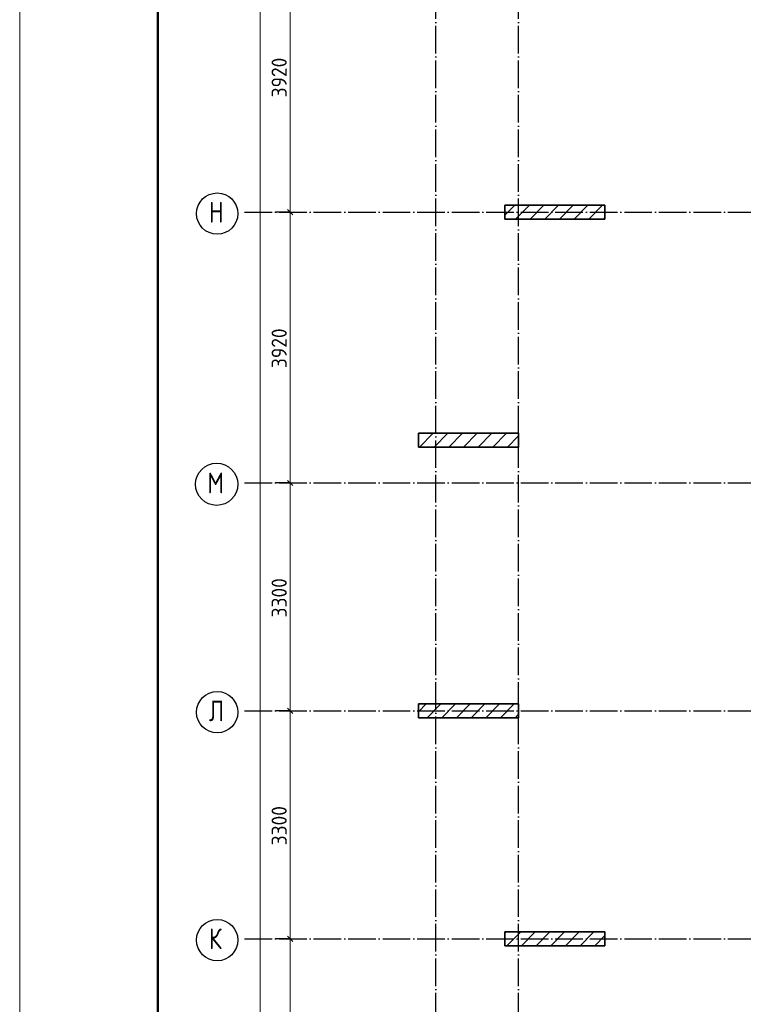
# Model space of a CAD drawing. Header units: millimetres. Extents: x -49773 to 2322955, y -3321 to 58485.
# Tile 62 of 256: x 261450 to 271930, y 34096 to 48353. Entities that reach past the tile are written whole.
import ezdxf

# ---------------------------------------------------------------- set-up
doc = ezdxf.new("R2010")
doc.units = ezdxf.units.MM
doc.linetypes.add('______11', pattern=[500, 400, -50, 0, -50])
doc.linetypes.add('______5', pattern=[1100, 800, -100, 100, -100])
doc.layers.add('Standard', color=7, linetype='Continuous', lineweight=25)
doc.layers.add('Размерная линия_ общее', color=7, linetype='Continuous', lineweight=13)
doc.layers.add('Осевая линия_ общее', color=7, linetype='______5', lineweight=13, true_color=0xa0a0a0)
doc.styles.add('ISOCPEUR', font='txt')

msp = doc.modelspace()

# ---------------------------------------------------------------- linework, layer by layer
at = {"color": 7, "linetype": 'Continuous', "lineweight": 35, "transparency": 33554687}
for p, q in [((269926.6, 45664.9), (268476.6, 45664.9)), ((268476.6, 45664.9), (268476.6, 45464.9)), ((269926.6, 45464.9), (269926.6, 45664.9)), ((268476.6, 45464.9), (269926.6, 45464.9)), ((268676.6, 42364.9), (267226.6, 42364.9)), ((267226.6, 42364.9), (267226.6, 42164.9)), ((268676.6, 42164.9), (268676.6, 42364.9)), ((267226.6, 42164.9), (268676.6, 42164.9)), ((268676.6, 38444.9), (267226.6, 38444.9)), ((267226.6, 38444.9), (267226.6, 38244.9)), ((268676.6, 38244.9), (268676.6, 38444.9)), ((267226.6, 38244.9), (268676.6, 38244.9)), ((269926.6, 35144.9), (268476.6, 35144.9)), ((268476.6, 35144.9), (268476.6, 34944.9)), ((269926.6, 34944.9), (269926.6, 35144.9)), ((268476.6, 34944.9), (269926.6, 34944.9))]:
    msp.add_line(p, q, dxfattribs=at)
at = {"color": 253, "linetype": '______5', "lineweight": 18, "true_color": 0xababab, "transparency": 33554687}
for p, q in [((268476.6, 45522.4), (268619.1, 45664.9)), ((268843.4, 45464.9), (269043.4, 45664.9)), ((269267.6, 45464.9), (269467.6, 45664.9)), ((269691.9, 45464.9), (269891.9, 45664.9)), ((267240.4, 42164.9), (267440.4, 42364.9)), ((267664.7, 42164.9), (267864.7, 42364.9)), ((268089, 42164.9), (268289, 42364.9)), ((268513.2, 42164.9), (268676.6, 42328.3)), ((267226.6, 38332.7), (267338.8, 38444.9)), ((267563.1, 38244.9), (267763.1, 38444.9)), ((267987.3, 38244.9), (268187.3, 38444.9)), ((268411.6, 38244.9), (268611.6, 38444.9)), ((268505.7, 34944.9), (268705.7, 35144.9)), ((268930, 34944.9), (269130, 35144.9)), ((269354.2, 34944.9), (269554.2, 35144.9)), ((269778.5, 34944.9), (269926.6, 35093))]:
    msp.add_line(p, q, dxfattribs=at)
at = {"color": 253, "linetype": '______11', "lineweight": 18, "true_color": 0xababab, "transparency": 33554687}
for p, q in [((268631.3, 45464.9), (268831.2, 45664.9)), ((269055.5, 45464.9), (269255.5, 45664.9)), ((269479.8, 45464.9), (269679.8, 45664.9)), ((269904, 45464.9), (269926.6, 45487.5)), ((267226.6, 42363.2), (267228.3, 42364.9)), ((267452.6, 42164.9), (267652.6, 42364.9)), ((267876.8, 42164.9), (268076.8, 42364.9)), ((268301.1, 42164.9), (268501.1, 42364.9)), ((267350.9, 38244.9), (267550.9, 38444.9)), ((267775.2, 38244.9), (267975.2, 38444.9)), ((268199.5, 38244.9), (268399.5, 38444.9)), ((268623.7, 38244.9), (268676.6, 38297.8)), ((268476.6, 35128), (268493.6, 35144.9)), ((268717.8, 34944.9), (268917.8, 35144.9)), ((269142.1, 34944.9), (269342.1, 35144.9)), ((269566.4, 34944.9), (269766.4, 35144.9))]:
    msp.add_line(p, q, dxfattribs=at)
at = {"layer": 'Standard', "color": 7, "linetype": 'Continuous', "lineweight": 13, "transparency": 33554687}
msp.add_lwpolyline([(261449.7, -915.3), (303449.7, -915.3), (303449.7, 58484.7), (261449.7, 58484.7), (261449.7, -915.3)], close=True, dxfattribs=at)
at = {"layer": 'Standard', "color": 7, "linetype": 'Continuous', "lineweight": 50, "transparency": 33554687}
msp.add_lwpolyline([(263449.7, 57984.7), (302949.7, 57984.7), (302949.7, -415.3), (263449.7, -415.3), (263449.7, 57984.7)], close=True, dxfattribs=at)
at = {"layer": 'Осевая линия_ общее', "color": 253, "linetype": '______11', "lineweight": -3, "true_color": 0xa0a0a0, "transparency": 33554687}
for p, q in [((267476.6, 7354.9), (267476.6, 57434.9)), ((268676.6, 7354.9), (268676.6, 57434.9)), ((264706.6, 45564.9), (283716.6, 45564.9)), ((264706.6, 41644.9), (283716.6, 41644.9)), ((264706.6, 38344.9), (281946.6, 38344.9)), ((264706.6, 35044.9), (281946.6, 35044.9))]:
    msp.add_line(p, q, dxfattribs=at)
at = {"layer": 'Осевая линия_ общее', "color": 7, "linetype": 'Continuous', "lineweight": 25, "transparency": 33554687}
for centre, radius in [((264310.4, 45545.4), 298.8), ((264302.4, 41625.4), 305.8), ((264310.4, 38325.4), 298.8), ((264310.4, 35025.4), 298.8)]:
    msp.add_circle(centre, radius, dxfattribs=at)
at = {"layer": 'Размерная линия_ общее', "color": 7, "linetype": 'Continuous', "lineweight": 13, "transparency": 33554687}
for p, q in [((264932.4, 9944.9), (264932.4, 56434.9)), ((265368, 45564.9), (265368, 49484.9)), ((265368, 41644.9), (265368, 45564.9)), ((265368, 38344.9), (265368, 41644.9)), ((265368, 35044.9), (265368, 38344.9)), ((265368, 31744.9), (265368, 35044.9))]:
    msp.add_line(p, q, dxfattribs=at)
at = {"layer": 'Размерная линия_ общее', "color": 253, "linetype": 'Continuous', "lineweight": -3, "true_color": 0xa0a0a0, "transparency": 33554687}
for p, q in [((265368, 45564.9), (265243, 45564.9)), ((265368, 45564.9), (265493, 45564.9)), ((265368, 41644.9), (265243, 41644.9)), ((265368, 41644.9), (265493, 41644.9)), ((265368, 38344.9), (265243, 38344.9)), ((265368, 38344.9), (265493, 38344.9)), ((265368, 35044.9), (265243, 35044.9)), ((265368, 35044.9), (265493, 35044.9))]:
    msp.add_line(p, q, dxfattribs=at)
at = {"layer": 'Размерная линия_ общее', "color": 7, "linetype": 'Continuous', "lineweight": 25, "transparency": 33554687}
for p, q in [((265405.5, 45527.4), (265330.5, 45602.4)), ((265405.5, 41607.4), (265330.5, 41682.4)), ((265405.5, 38307.4), (265330.5, 38382.4)), ((265405.5, 35007.4), (265330.5, 35082.4))]:
    msp.add_line(p, q, dxfattribs=at)
at = {"layer": 'Размерная линия_ общее', "color": 253, "linetype": 'Continuous', "lineweight": -3, "true_color": 0xa0a0a0, "transparency": 33554687}
for points in [[(265368, 45564.9), (265351, 45564.9), (265351, 45564.9), (265351, 45564.9), (265351, 45564.9), (265351, 45564.9), (265351, 45564.9), (265152.8, 45564.9)], [(265368, 41644.9), (265351, 41644.9), (265351, 41644.9), (265351, 41644.9), (265351, 41644.9), (265351, 41644.9), (265351, 41644.9), (265351, 41644.9), (265351, 41644.9), (265152.8, 41644.9)], [(265368, 38344.9), (265351, 38344.9), (265351, 38344.9), (265351, 38344.9), (265351, 38344.9), (265351, 38344.9), (265351, 38344.9), (265351, 38344.9), (265351, 38344.9), (265351, 38344.9), (265351, 38344.9), (265152.8, 38344.9)], [(265368, 35044.9), (265351, 35044.9), (265351, 35044.9), (265351, 35044.9), (265351, 35044.9), (265351, 35044.9), (265351, 35044.9), (265351, 35044.9), (265351, 35044.9), (265351, 35044.9), (265351, 35044.9), (265351, 35044.9), (265351, 35044.9), (265152.8, 35044.9)]]:
    msp.add_lwpolyline(points, dxfattribs=at)

# ---------------------------------------------------------------- texts
at = {"layer": 'Осевая линия_ общее', "color": 7, "linetype": 'Continuous', "lineweight": 25, "transparency": 33554687, "char_height": 300, "attachment_point": 7, "style": 'ISOCPEUR'}
for s, insert, width in [('\\W0.80;Н', (264190.4, 45414.9), 359.83), ('\\W0.82;М', (264167.4, 41494.9), 392.649), ('\\W0.80;Л', (264190.4, 38194.9), 359.83), ('\\W0.80;К', (264190.4, 34894.9), 359.83)]:
    msp.add_mtext(s, dxfattribs=dict(at, insert=insert, width=width))
at = {"layer": 'Размерная линия_ общее', "color": 7, "linetype": 'Continuous', "lineweight": 25, "transparency": 33554687, "char_height": 220, "attachment_point": 7, "rotation": 90, "style": 'ISOCPEUR'}
for s, insert, width in [('\\W0.93;3920', (265318, 47227.9), 718.094), ('\\W0.93;3920', (265318, 43307.9), 718.094), ('\\W0.93;3300', (265318, 39697.9), 718.087), ('\\W0.93;3300', (265318, 36397.9), 718.087)]:
    msp.add_mtext(s, dxfattribs=dict(at, insert=insert, width=width))

doc.saveas('drawing.dxf')
